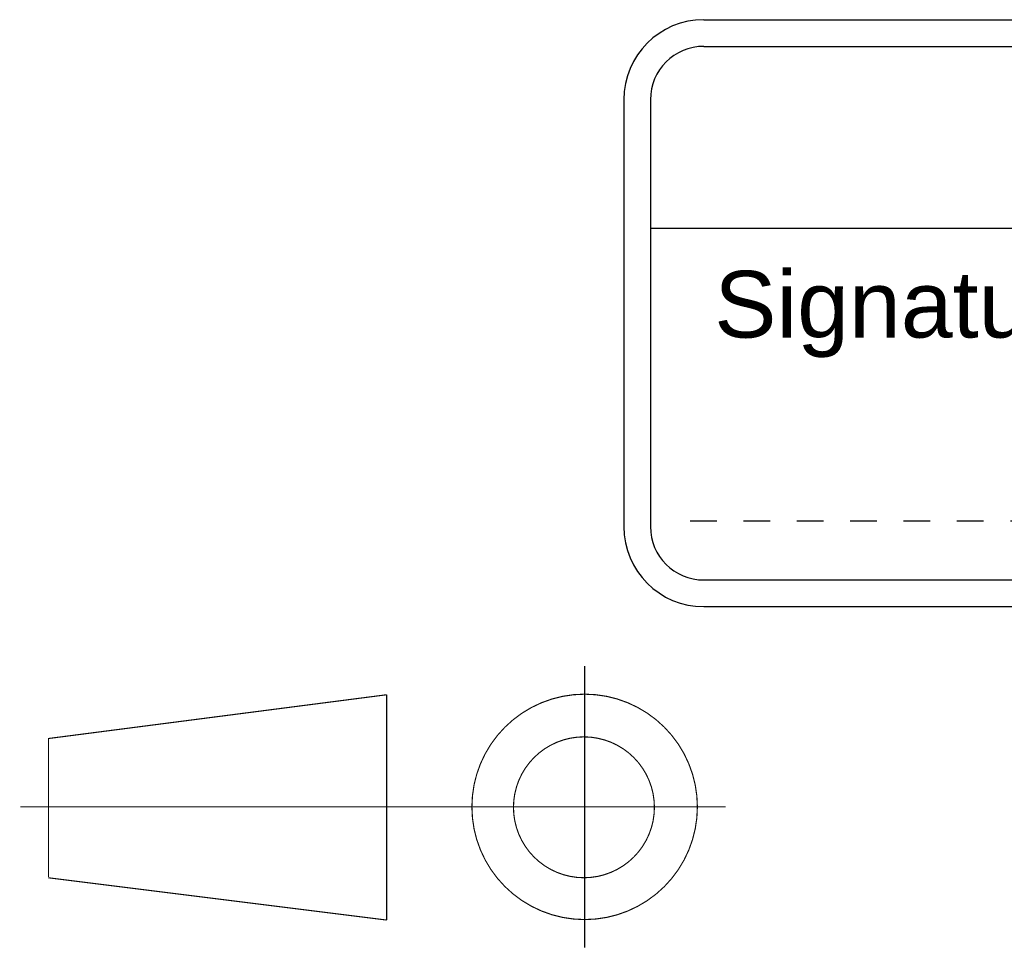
# Model space of a CAD drawing. Header units: millimetres. Extents: x 0 to 420, y 0 to 297.
# Tile 24 of 26: x 310 to 352, y 60 to 100. Entities that reach past the tile are written whole.
import ezdxf

# ---------------------------------------------------------------- set-up
doc = ezdxf.new("R2010")
doc.units = ezdxf.units.MM
doc.header["$LTSCALE"] = 23.1
doc.linetypes.add('CENTER', pattern=[0.6, 0.375, -0.075, 0.075, -0.075])
doc.layers.get('0').update_dxf_attribs({"linetype": 'CONTINUOUS'})
doc.layers.add('DEFAULT_1', color=7, linetype='CENTER')
doc.layers.add('DETAIL', color=7, linetype='CONTINUOUS')
doc.styles.add('TEXTSTYLE_10', font='arial.ttf')

# ---------------------------------------------------------------- blocks, each defined once
blk = doc.blocks.new('VISTA_EUR_BL0', base_point=(325.5, 66.412))
at = {"color": 7, "linetype": 'CONTINUOUS', "const_width": 0.048}
for points in [[(311.674, 69.322), (326.086, 71.188)], [(326.086, 71.188), (326.086, 61.591)], [(311.686, 69.323), (311.686, 63.431)], [(311.674, 63.393), (326.086, 61.591)]]:
    blk.add_lwpolyline(points, dxfattribs=at)
for points in [[(329.714, 66.412, 1), (339.314, 66.412, 1)], [(331.484, 66.394, 1), (337.484, 66.394, 1)]]:
    blk.add_lwpolyline(points, format="xyb", close=True, dxfattribs=at)
at = {"layer": 'DEFAULT_1', "color": 7, "linetype": 'CENTER', "const_width": 0.048}
for points in [[(334.514, 72.412), (334.514, 60.412)], [(310.486, 66.412), (340.514, 66.412)]]:
    blk.add_lwpolyline(points, dxfattribs=at)
blk = doc.blocks.new('APPROVED_BL2', base_point=(373.111, 87.439))
at = {"layer": 'DETAIL', "color": 1, "linetype": 'CONTINUOUS'}
for p, q in [((339.588, 99.939), (406.634, 99.939)), ((339.588, 98.803), (406.634, 98.803)), ((336.179, 96.53), (336.179, 78.348)), ((337.315, 96.53), (337.315, 78.348)), ((408.906, 96.53), (408.906, 78.348)), ((410.043, 96.53), (410.043, 78.348)), ((337.315, 91.056), (408.906, 91.056)), ((386.73, 91.056), (386.73, 76.076)), ((339.002, 78.593), (340.139, 78.593)), ((341.275, 78.593), (342.411, 78.593)), ((343.548, 78.593), (344.684, 78.593)), ((345.821, 78.593), (346.957, 78.593)), ((348.093, 78.593), (349.23, 78.593)), ((350.366, 78.593), (351.502, 78.593)), ((352.639, 78.593), (353.775, 78.593)), ((354.911, 78.593), (356.048, 78.593)), ((357.184, 78.593), (358.321, 78.593)), ((359.457, 78.593), (360.593, 78.593)), ((361.73, 78.593), (362.866, 78.593)), ((364.002, 78.593), (365.139, 78.593)), ((366.275, 78.593), (367.411, 78.593)), ((368.548, 78.593), (369.684, 78.593)), ((370.821, 78.593), (371.957, 78.593)), ((373.093, 78.593), (374.23, 78.593)), ((375.366, 78.593), (376.502, 78.593)), ((377.639, 78.593), (378.775, 78.593)), ((379.911, 78.593), (381.048, 78.593)), ((382.184, 78.593), (383.321, 78.593)), ((384.457, 78.593), (385.593, 78.593)), ((389.002, 78.593), (390.139, 78.593)), ((391.275, 78.593), (392.411, 78.593)), ((393.548, 78.593), (394.684, 78.593)), ((395.821, 78.593), (396.957, 78.593)), ((398.093, 78.593), (399.23, 78.593)), ((400.366, 78.593), (401.502, 78.593)), ((402.639, 78.593), (403.775, 78.593)), ((404.911, 78.593), (406.048, 78.593)), ((339.588, 76.076), (406.634, 76.076)), ((339.588, 74.939), (406.634, 74.939))]:
    blk.add_line(p, q, dxfattribs=at)
for centre, radius, start, end in [((339.588, 96.53), 3.409, 90, 180), ((406.634, 96.53), 3.409, 0, 90), ((339.588, 96.53), 2.273, 90, 180), ((406.634, 96.53), 2.273, 0, 90), ((339.588, 78.348), 3.409, 180, 270), ((339.588, 78.348), 2.273, 180, 270), ((406.634, 78.348), 3.409, 270, 360), ((406.634, 78.348), 2.273, 270, 360)]:
    blk.add_arc(centre, radius, start, end, dxfattribs=at)
at = {"layer": 'DETAIL', "color": 2, "linetype": 'CONTINUOUS', "style": 'TEXTSTYLE_10'}
for s, height, p in [('Approved', 3.9773, (360.075, 93.884)), ('Date', 2.8409, (388.898, 87.103)), ('Signature', 2.8409, (340.034, 86.4))]:
    blk.add_text(s, height=height, dxfattribs=at).set_placement(p)

msp = doc.modelspace()

# ---------------------------------------------------------------- block references
at = {"color": 2, "linetype": 'CONTINUOUS'}
msp.add_blockref('VISTA_EUR_BL0', (325.5, 66.4119), dxfattribs=at)
at = {"layer": 'DETAIL', "color": 2, "linetype": 'CONTINUOUS'}
msp.add_blockref('APPROVED_BL2', (373.1109, 87.4392), dxfattribs=at)

doc.saveas('drawing.dxf')
